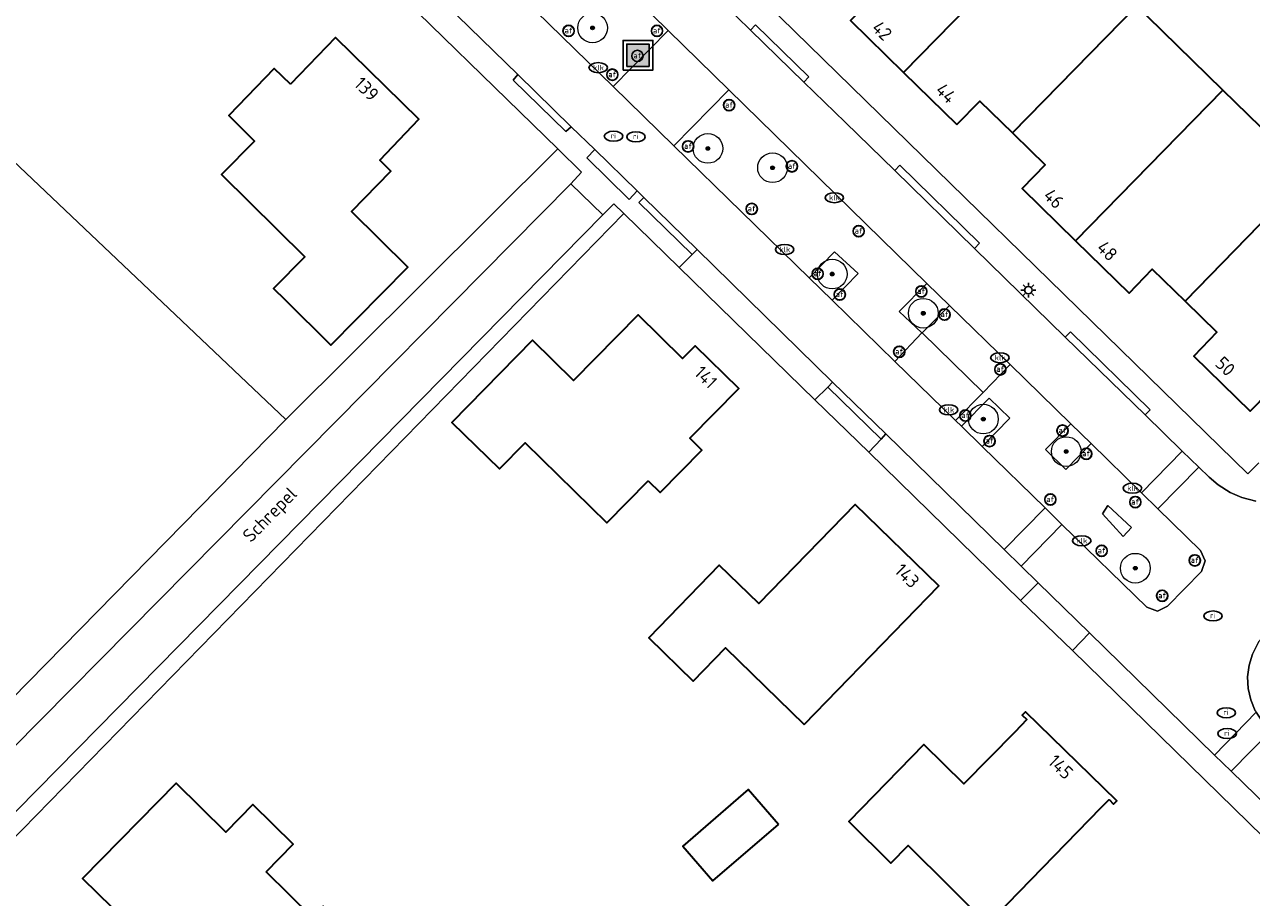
# Model space of a CAD drawing. Header units: metres. Extents: x 103671 to 105190, y 427150 to 429171.
# Tile 185 of 256: x 103957 to 104039, y 428135 to 428194. Entities that reach past the tile are written whole.
import ezdxf
from ezdxf.enums import TextEntityAlignment as Align

# ---------------------------------------------------------------- set-up
doc = ezdxf.new("R2010")
doc.units = ezdxf.units.M
for name, color, linetype, lineweight in [('B-WE-GR-BEPLANTING_CULTUUR_VASTE PLANTENVAK-GV', 253, 'Continuous', 18), ('B-WE-GR-BOOM-S', 253, 'Continuous', 25), ('B-WE-IE-MEUBILAIR-S', 253, 'Continuous', 25), ('B-WE-IE-MEUBILAIR_WEGMEUBILAIR_AFVALBAK-S', 253, 'Continuous', 25), ('B-WE-OG-BEBOUWING-GV', 253, 'Continuous', 35), ('B-WE-OG-BEBOUWING-T18', 7, 'Continuous', 18), ('B-WE-OG-TERREIN_BEGROEID-GV', 253, 'Continuous', 18), ('B-WE-OG-TERREIN_ERF-GV', 253, 'Continuous', 18), ('B-WE-OG-TERREIN_ONBEGROEID_ZAND-GV', 253, 'Continuous', 18), ('B-WE-OG-TOPOGRAFIE-T18', 7, 'Continuous', 18), ('B-WE-VH-GESLOTENVERHARDING-GV', 253, 'Continuous', 18), ('B-WE-VH-OPENVERHARDING-GV', 253, 'Continuous', 18), ('B-WE-VH-OPENVERHARDING_BETONELEMENT-GV', 253, 'Continuous', 18), ('B-WE-VH-OPENVERHARDING_BETONSTRAATSTEEN-GV', 253, 'Continuous', 18)]:
    doc.layers.add(name, color=color, linetype=linetype, lineweight=lineweight)
doc.styles.add('NLCS-ISO', font='NLCS-ISO.ttf')
doc.styles.add('NLCS-ISO-M500-T18', font='NLCS-ISO.ttf', dxfattribs={"height": 0.9})

# ---------------------------------------------------------------- blocks, each defined once
blk = doc.blocks.new('SIE-WEG_AFVALBAK-SO')
h = blk.add_hatch(color=256)
h.dxf.hatch_style = 1
h.paths.add_polyline_path([(-1.5, -1.5), (1.5, -1.5), (1.5, 1.5), (-1.5, 1.5)])
for points in [[(-2, -2), (2, -2), (2, 2), (-2, 2)], [(-1.5, -1.5), (1.5, -1.5), (1.5, 1.5), (-1.5, 1.5)]]:
    blk.add_lwpolyline(points, close=True)
blk = doc.blocks.new('SIE-MEUBILAIR_PAAL_AFSLUITPAAL-SO')
blk.add_circle((0, 0), 0.75)
at = {"style": 'NLCS-ISO'}
blk.add_text('af', height=0.75, dxfattribs=at).set_placement((0, 0.05), align=Align.MIDDLE_CENTER)
blk = doc.blocks.new('SIE-MEUBILAIR_PAAL_LICHTMAST-SO')
for points in [[(-0.62, 0), (-1, 0)], [(-0.71, 0.71), (-0.44, 0.44)], [(0, 1), (0, 0.62)], [(0.44, 0.44), (0.71, 0.71)], [(1, 0), (0.62, 0)], [(-0.71, -0.71), (-0.44, -0.44)], [(0, -0.62), (0, -1)], [(0.44, -0.44), (0.71, -0.71)]]:
    blk.add_lwpolyline(points)
blk.add_circle((0, 0), 0.5)
blk = doc.blocks.new('SIE-MEUBILAIR_PUT_RIOOLPUT-SO')
blk.add_ellipse((0, 0), major_axis=(1.25, 0), ratio=0.54)
at = {"style": 'NLCS-ISO'}
blk.add_text('ri', height=0.75, dxfattribs=at).set_placement((-0.04, 0.07), align=Align.MIDDLE_CENTER)
blk = doc.blocks.new('SIE-MEUBILAIR_PUT_KOLK-SO')
blk.add_ellipse((0, 0), major_axis=(1.25, 0), ratio=0.54)
at = {"style": 'NLCS-ISO'}
blk.add_text('klk', height=0.75, dxfattribs=at).set_placement((0.03, 0), align=Align.MIDDLE_CENTER)
blk = doc.blocks.new('SGR-BOOM_GBKN-SO')
at = {"linetype": 'ByBlock', "lineweight": 18}
h = blk.add_hatch(color=0, dxfattribs=at)
h.dxf.hatch_style = 1
edge = h.paths.add_edge_path()
edge.add_arc((0, 0), 0.25, 0, 360)
at = {"color": 0, "linetype": 'ByBlock', "lineweight": 18}
for radius in [2, 0.25]:
    blk.add_circle((0, 0), radius, dxfattribs=at)
at = {"color": 0, "linetype": 'ByBlock', "lineweight": 18, "style": 'NLCS-ISO'}
blk.add_attdef('SOORT', (2.5, 0), '', height=1.5, dxfattribs=at)

msp = doc.modelspace()

# ---------------------------------------------------------------- linework, layer by layer
at = {"layer": 'B-WE-GR-BEPLANTING_CULTUUR_VASTE PLANTENVAK-GV', "flags": 128}
for points in [[(104009.278, 428176.95), (104010.82, 428175.444), (104012.576, 428177.242), (104010.98, 428178.693)], [(104016.872, 428173.243), (104018.729, 428175.076), (104017.198, 428176.572), (104015.345, 428174.675), (104016.864, 428173.235)], [(104020.916, 428165.587), (104022.773, 428167.489), (104021.378, 428168.857), (104019.518, 428166.952)], [(104026.875, 428167.119), (104025.187, 428165.391), (104026.535, 428164.039), (104028.241, 428165.785)], [(104030.412, 428159.528), (104030.96, 428160.135), (104029.38, 428161.617), (104029.001, 428161.064)]]:
    msp.add_lwpolyline(points, close=True, dxfattribs=at)
at = {"layer": 'B-WE-OG-BEBOUWING-GV', "flags": 128}
for points in [[(104025.526, 428200.909), (104018.667, 428207.616), (104013.274, 428202.101), (104014.187, 428201.208), (104011.223, 428198.177), (104013.606, 428195.847), (104012.057, 428194.262), (104015.625, 428190.773)], [(104019.221, 428187.257), (104020.769, 428188.842), (104022.966, 428186.697), (104031.317, 428195.247), (104030.603, 428195.946), (104025.526, 428200.909), (104015.625, 428190.773)], [(104023.059, 428186.606), (104025.158, 428184.556), (104023.608, 428182.961), (104027.204, 428179.444), (104037.109, 428189.584), (104032.046, 428194.534), (104031.317, 428195.247), (104022.966, 428186.697)], [(103974.385, 428189.986), (103973.307, 428191.029), (103970.242, 428187.865), (103971.979, 428186.148), (103969.757, 428183.899), (103975.363, 428178.359), (103973.25, 428176.237), (103974.004, 428175.487), (103977.098, 428172.406), (103982.292, 428177.662), (103978.489, 428181.42), (103981.146, 428184.13), (103980.4, 428184.861), (103983.017, 428187.617), (103977.419, 428193.121)], [(104042.901, 428183.921), (104042.186, 428184.62), (104037.109, 428189.584), (104027.204, 428179.444), (104030.804, 428175.923), (104032.364, 428177.53), (104034.562, 428175.384)], [(104043.594, 428183.243), (104042.901, 428183.921), (104034.562, 428175.384), (104036.71, 428173.287), (104035.145, 428171.675), (104038.94, 428167.961), (104045.3, 428174.437), (104046.186, 428173.569), (104046.899, 428174.297), (104049.759, 428177.216)], [(103998.453, 428163.291), (103999.266, 428162.493), (104002.069, 428165.351), (104001.256, 428166.149), (104004.541, 428169.499), (104001.607, 428172.376), (104000.767, 428171.519), (103997.777, 428174.451), (103993.442, 428170.03), (103990.674, 428172.745), (103985.249, 428167.214), (103988.445, 428164.08), (103990.176, 428165.845), (103995.672, 428160.455)], [(104008.954, 428146.891), (104018.006, 428156.215), (104012.366, 428161.691), (104005.893, 428155.023), (104003.237, 428157.602), (103998.49, 428152.712), (104001.488, 428149.801), (104003.656, 428152.034)], [(104029.454, 428141.828), (104029.762, 428141.528), (104029.974, 428141.75), (104023.826, 428147.735), (104023.62, 428147.521), (104023.928, 428147.224), (104023.105, 428146.369), (104019.693, 428142.9), (104016.996, 428145.527), (104011.949, 428140.345), (104014.766, 428137.556), (104015.936, 428138.738), (104021.484, 428133.25), (104021.597, 428133.138), (104022.016, 428133.561), (104021.703, 428133.866), (104021.833, 428134), (104028.926, 428141.286)], [(103972.756, 428136.975), (103974.575, 428138.827), (103971.864, 428141.49), (103970.045, 428139.638), (103966.698, 428142.925), (103960.411, 428136.523), (103964.33, 428132.674), (103964.68, 428133.03), (103966.291, 428131.448), (103965.941, 428131.092), (103970.086, 428127.02), (103970.81, 428127.757), (103973.163, 428125.447), (103979.444, 428131.842), (103976.582, 428134.653), (103975.864, 428133.922)], [(104007.214, 428140.155), (104005.188, 428142.504), (104000.779, 428138.701), (104002.805, 428136.352)]]:
    msp.add_lwpolyline(points, close=True, dxfattribs=at)
at = {"layer": 'B-WE-OG-TERREIN_BEGROEID-GV', "flags": 128}
for points in [[(103996.102, 428189.82), (103999.806, 428193.592), (103990.286, 428202.932), (103989.58, 428203.176), (103988.89, 428202.847), (103986.596, 428200.579), (103986.282, 428199.862), (103986.592, 428199.099)], [(104003.874, 428189.589), (104000.186, 428185.828), (104009.278, 428176.95), (104010.98, 428178.693), (104012.576, 428177.242), (104010.82, 428175.444), (104015.048, 428171.316), (104016.864, 428173.235), (104015.345, 428174.675), (104017.198, 428176.572)], [(103950.824, 428134.163), (103996.813, 428181.277), (103996.141, 428181.933), (103995.415, 428181.188), (103951.909, 428136.97), (103950.768, 428135.801), (103944.508, 428129.475), (103945.55, 428129.561), (103945.941, 428130.505), (103946.699, 428131.529), (103947.835, 428132.383), (103949.39, 428132.961)], [(104010.861, 428169.929), (104001.743, 428178.852), (104001.409, 428178.511), (104000.529, 428177.65), (104009.672, 428168.727), (104010.528, 428169.578)], [(104032.741, 428161.388), (104031.629, 428162.475), (104028.241, 428165.785), (104026.535, 428164.039), (104025.187, 428165.391), (104026.875, 428167.119), (104022.792, 428171.108), (104020.996, 428169.22), (104019.127, 428167.333), (104019.518, 428166.952), (104021.378, 428168.857), (104022.773, 428167.489), (104020.916, 428165.587), (104025.145, 428161.456), (104026.275, 428160.353), (104031.989, 428154.774), (104032.715, 428154.512), (104033.388, 428154.836), (104035.663, 428157.182), (104035.92, 428157.892), (104035.61, 428158.586)], [(104024.686, 428156.428), (104023.54, 428157.549), (104022.396, 428158.67), (104014.448, 428166.442), (104014.121, 428166.088), (104013.285, 428165.201), (104023.497, 428155.235)], [(104030.412, 428159.528), (104029.001, 428161.064), (104029.38, 428161.617), (104030.96, 428160.135)], [(104041.012, 428140.482), (104037.676, 428143.736), (104036.547, 428144.828), (104028.138, 428153.052), (104026.999, 428151.852), (104039.83, 428139.325), (104040.664, 428140.144)], [(104046.071, 428144.704), (104041.769, 428148.911), (104043.594, 428150.763), (104042.849, 428151.495), (104041.364, 428152.964), (104040.665, 428153.241), (104039.944, 428152.949), (104039.513, 428152.455), (104039.106, 428151.619), (104038.874, 428150.887), (104038.771, 428150.093), (104038.804, 428149.305), (104038.991, 428148.552), (104039.284, 428147.813), (104039.346, 428147.722), (104039.713, 428147.178), (104040.373, 428146.512), (104040.412, 428146.472), (104050.19, 428136.934), (104052.069, 428138.859), (104047.918, 428142.905)]]:
    msp.add_lwpolyline(points, close=True, dxfattribs=at)
at = {"layer": 'B-WE-OG-TERREIN_ERF-GV', "flags": 128}
for points in [[(103925.979, 428213.066), (103974.084, 428167.418), (103992.373, 428185.624), (103979.572, 428198.125), (103973.304, 428204.327), (103958.282, 428218.859), (103961.578, 428222.183), (103972.498, 428211.54), (103979.186, 428205.154), (104015.449, 428242.048), (103997.848, 428259.213), (103972.669, 428233.562), (103971.609, 428234.582), (104001.506, 428265.329), (103986.591, 428279.825), (103978.851, 428285.506), (103978.137, 428286.21), (103977.784, 428286.636), (103977.534, 428287.241), (103977.357, 428287.813), (103977.264, 428288.433), (103977.315, 428289.029)], [(104068.695, 428261.01), (104007.763, 428198.716), (104005.443, 428196.344), (104038.793, 428163.746), (104039.518, 428164.49)], [(103946.396, 428139.177), (103974.084, 428167.418), (103925.979, 428213.066)], [(104045.3, 428174.437), (104038.94, 428167.961), (104035.145, 428171.675), (104036.71, 428173.287), (104034.562, 428175.384), (104032.364, 428177.53), (104030.804, 428175.923), (104027.204, 428179.444), (104023.608, 428182.961), (104025.158, 428184.556), (104023.059, 428186.606), (104022.966, 428186.697), (104020.769, 428188.842), (104019.221, 428187.257), (104015.625, 428190.773), (104012.057, 428194.262)], [(104032.046, 428194.534), (104037.109, 428189.584), (104042.186, 428184.62)], [(104039.83, 428139.325), (104026.999, 428151.852), (104023.497, 428155.235), (104013.285, 428165.201), (104009.672, 428168.727), (104000.529, 428177.65), (103996.813, 428181.277), (103950.824, 428134.163)]]:
    msp.add_lwpolyline(points, dxfattribs=at)
for points in [[(103973.307, 428191.029), (103974.385, 428189.986), (103977.419, 428193.121), (103983.017, 428187.617), (103980.4, 428184.861), (103981.146, 428184.13), (103978.489, 428181.42), (103982.292, 428177.662), (103977.098, 428172.406), (103974.004, 428175.487), (103973.25, 428176.237), (103975.363, 428178.359), (103969.757, 428183.899), (103971.979, 428186.148), (103970.242, 428187.865)], [(103999.266, 428162.493), (103998.453, 428163.291), (103995.672, 428160.455), (103990.176, 428165.845), (103988.445, 428164.08), (103985.249, 428167.214), (103990.674, 428172.745), (103993.442, 428170.03), (103997.777, 428174.451), (104000.767, 428171.519), (104001.607, 428172.376), (104004.541, 428169.499), (104001.256, 428166.149), (104002.069, 428165.351)], [(104018.006, 428156.215), (104008.954, 428146.891), (104003.656, 428152.034), (104001.488, 428149.801), (103998.49, 428152.712), (104003.237, 428157.602), (104005.893, 428155.023), (104012.366, 428161.691)], [(104029.762, 428141.528), (104029.454, 428141.828), (104028.926, 428141.286), (104021.833, 428134), (104021.703, 428133.866), (104022.016, 428133.561), (104021.597, 428133.138), (104021.484, 428133.25), (104015.936, 428138.738), (104014.766, 428137.556), (104011.949, 428140.345), (104016.996, 428145.527), (104019.693, 428142.9), (104023.105, 428146.369), (104023.928, 428147.224), (104023.62, 428147.521), (104023.826, 428147.735), (104029.974, 428141.75)], [(103974.575, 428138.827), (103972.756, 428136.975), (103975.864, 428133.922), (103976.582, 428134.653), (103979.444, 428131.842), (103973.163, 428125.447), (103970.81, 428127.757), (103970.086, 428127.02), (103965.941, 428131.092), (103966.291, 428131.448), (103964.68, 428133.03), (103964.33, 428132.674), (103960.411, 428136.523), (103966.698, 428142.925), (103970.045, 428139.638), (103971.864, 428141.49)], [(104005.188, 428142.504), (104007.214, 428140.155), (104002.805, 428136.352), (104000.779, 428138.701)]]:
    msp.add_lwpolyline(points, close=True, dxfattribs=at)
at = {"layer": 'B-WE-OG-TERREIN_ONBEGROEID_ZAND-GV', "flags": 128}
msp.add_lwpolyline([(103974.084, 428167.418), (103946.396, 428139.177), (103945.146, 428138.023), (103944.668, 428137.475), (103942.615, 428140.774), (103941.93, 428139.286), (103940.825, 428138.316), (103939.29, 428137.975), (103937.3, 428137.599), (103940.114, 428134.345), (103942.318, 428131.796), (103948.516, 428138.009), (103949.697, 428139.216), (103993.26, 428183.28), (103993.979, 428184.056), (103992.373, 428185.624)], close=True, dxfattribs=at)
at = {"layer": 'B-WE-VH-GESLOTENVERHARDING-GV', "flags": 128}
msp.add_lwpolyline([(103995.415, 428181.188), (103993.26, 428183.28), (103949.697, 428139.216), (103951.909, 428136.97)], close=True, dxfattribs=at)
at = {"layer": 'B-WE-VH-OPENVERHARDING-GV', "flags": 128}
for points in [[(103996.154, 428202.621), (104005.342, 428193.615), (104005.674, 428193.972), (104009.258, 428190.467), (104008.932, 428190.121), (104011.713, 428187.412), (104015.041, 428184.17), (104015.386, 428184.522), (104020.747, 428179.278), (104020.404, 428178.924), (104026.507, 428172.962), (104026.853, 428173.31), (104032.227, 428168.067), (104031.886, 428167.725), (104034.377, 428165.288), (104035.494, 428164.206), (104036.181, 428163.521), (104036.796, 428163.004), (104037.588, 428162.503), (104038.388, 428162.15), (104039.332, 428161.906)], [(104039.518, 428164.49), (104038.793, 428163.746), (104005.443, 428196.344)]]:
    msp.add_lwpolyline(points, dxfattribs=at)
for points in [[(103993.26, 428183.28), (103995.415, 428181.188), (103996.141, 428181.933), (103996.813, 428181.277), (104000.529, 428177.65), (104001.409, 428178.511), (103997.825, 428182.004), (103998.163, 428182.361), (103997.722, 428182.792), (103997.172, 428182.216), (103994.324, 428185.012), (103994.864, 428185.574), (103993.272, 428187.11), (103992.92, 428186.788), (103989.363, 428190.252), (103989.695, 428190.629), (103980.733, 428199.353), (103979.572, 428198.125), (103992.373, 428185.624), (103993.979, 428184.056)], [(103999.806, 428193.592), (103996.102, 428189.82), (104000.186, 428185.828), (104003.874, 428189.589)], [(104005.342, 428193.615), (104008.932, 428190.121), (104009.258, 428190.467), (104005.674, 428193.972)], [(104020.404, 428178.924), (104020.747, 428179.278), (104015.386, 428184.522), (104015.041, 428184.17)], [(104016.872, 428173.243), (104020.996, 428169.22), (104022.792, 428171.108), (104018.742, 428175.064), (104018.729, 428175.076)], [(104016.864, 428173.235), (104015.048, 428171.316), (104019.127, 428167.333), (104020.996, 428169.22), (104016.872, 428173.243)], [(104026.507, 428172.962), (104031.886, 428167.725), (104032.227, 428168.067), (104026.853, 428173.31)], [(104014.121, 428166.088), (104010.528, 428169.578), (104009.672, 428168.727), (104013.285, 428165.201)], [(104035.494, 428164.206), (104034.377, 428165.288), (104031.629, 428162.475), (104032.741, 428161.388)]]:
    msp.add_lwpolyline(points, close=True, dxfattribs=at)
at = {"layer": 'B-WE-VH-OPENVERHARDING_BETONELEMENT-GV', "flags": 128}
for points in [[(103993.272, 428187.11), (103989.695, 428190.629), (103989.363, 428190.252), (103992.92, 428186.788)], [(103994.864, 428185.574), (103994.324, 428185.012), (103997.172, 428182.216), (103997.722, 428182.792)], [(103998.163, 428182.361), (103997.825, 428182.004), (104001.409, 428178.511), (104001.743, 428178.852)], [(104010.528, 428169.578), (104014.121, 428166.088), (104014.448, 428166.442), (104010.861, 428169.929)]]:
    msp.add_lwpolyline(points, close=True, dxfattribs=at)
at = {"layer": 'B-WE-VH-OPENVERHARDING_BETONSTRAATSTEEN-GV', "flags": 128}
for points in [[(103990.286, 428202.932), (103999.806, 428193.592), (104003.874, 428189.589), (104017.198, 428176.572), (104018.729, 428175.076), (104018.742, 428175.064), (104022.792, 428171.108), (104026.875, 428167.119), (104028.241, 428165.785), (104031.629, 428162.475), (104034.377, 428165.288), (104031.886, 428167.725), (104026.507, 428172.962), (104020.404, 428178.924), (104015.041, 428184.17), (104011.713, 428187.412), (104008.932, 428190.121), (104005.342, 428193.615), (103996.154, 428202.621)], [(103980.733, 428199.353), (103989.695, 428190.629), (103993.272, 428187.11), (103994.864, 428185.574), (103997.722, 428182.792), (103998.163, 428182.361), (104001.743, 428178.852), (104010.861, 428169.929), (104014.448, 428166.442), (104022.396, 428158.67), (104025.145, 428161.456), (104020.916, 428165.587), (104019.518, 428166.952), (104019.127, 428167.333), (104015.048, 428171.316), (104010.82, 428175.444), (104009.278, 428176.95), (104000.186, 428185.828), (103996.102, 428189.82), (103986.592, 428199.099)], [(104039.332, 428161.906), (104038.388, 428162.15), (104037.588, 428162.503), (104036.796, 428163.004), (104036.181, 428163.521), (104035.494, 428164.206), (104032.741, 428161.388), (104035.61, 428158.586), (104035.92, 428157.892), (104035.663, 428157.182), (104033.388, 428154.836), (104032.715, 428154.512), (104031.989, 428154.774), (104026.275, 428160.353), (104023.54, 428157.549), (104024.686, 428156.428), (104028.138, 428153.052), (104036.547, 428144.828), (104039.346, 428147.722)], [(104039.284, 428147.813), (104038.991, 428148.552), (104038.804, 428149.305), (104038.771, 428150.093), (104038.874, 428150.887), (104039.106, 428151.619)]]:
    msp.add_lwpolyline(points, dxfattribs=at)
for points in [[(104026.275, 428160.353), (104025.145, 428161.456), (104022.396, 428158.67), (104023.54, 428157.549)], [(104028.138, 428153.052), (104024.686, 428156.428), (104023.497, 428155.235), (104026.999, 428151.852)], [(104036.547, 428144.828), (104037.676, 428143.736), (104040.373, 428146.512), (104039.713, 428147.178), (104039.346, 428147.722)], [(104051.573, 428135.585), (104050.19, 428136.934), (104040.412, 428146.472), (104040.373, 428146.512), (104037.676, 428143.736), (104041.012, 428140.482), (104044.586, 428136.996), (104053.911, 428127.863), (104057.49, 428124.369), (104066.823, 428115.23), (104070.403, 428111.747), (104070.739, 428111.41), (104073.452, 428114.243), (104062.141, 428125.277), (104060.56, 428126.818)]]:
    msp.add_lwpolyline(points, close=True, dxfattribs=at)

# ---------------------------------------------------------------- block references
at = {"layer": 'B-WE-GR-BOOM-S', "xscale": 0.5, "yscale": 0.5, "zscale": 0.5}
for p in [(103994.714, 428193.763), (104002.471, 428185.654), (104006.82, 428184.356), (104010.835, 428177.201), (104016.959, 428174.558), (104020.997, 428167.44), (104026.574, 428165.25), (104031.22, 428157.401)]:
    msp.add_blockref('SGR-BOOM_GBKN-SO', p, dxfattribs=at)
at = {"layer": 'B-WE-IE-MEUBILAIR-S', "xscale": 0.5, "yscale": 0.5, "zscale": 0.5}
for name, p in [('SIE-MEUBILAIR_PAAL_AFSLUITPAAL-SO', (103993.098, 428193.574)), ('SIE-MEUBILAIR_PAAL_AFSLUITPAAL-SO', (103993.102, 428193.556)), ('SIE-MEUBILAIR_PAAL_AFSLUITPAAL-SO', (103999.046, 428193.574)), ('SIE-MEUBILAIR_PAAL_AFSLUITPAAL-SO', (103999.05, 428193.556)), ('SIE-MEUBILAIR_PAAL_AFSLUITPAAL-SO', (103997.732, 428191.883)), ('SIE-MEUBILAIR_PUT_KOLK-SO', (103995.097, 428191.09)), ('SIE-MEUBILAIR_PAAL_AFSLUITPAAL-SO', (103996.042, 428190.626)), ('SIE-MEUBILAIR_PAAL_AFSLUITPAAL-SO', (103996.046, 428190.608)), ('SIE-MEUBILAIR_PAAL_AFSLUITPAAL-SO', (104003.897, 428188.574)), ('SIE-MEUBILAIR_PAAL_AFSLUITPAAL-SO', (104003.901, 428188.556)), ('SIE-MEUBILAIR_PUT_RIOOLPUT-SO', (103996.128, 428186.476)), ('SIE-MEUBILAIR_PUT_RIOOLPUT-SO', (103997.634, 428186.436)), ('SIE-MEUBILAIR_PAAL_AFSLUITPAAL-SO', (104001.137, 428185.8)), ('SIE-MEUBILAIR_PAAL_AFSLUITPAAL-SO', (104001.141, 428185.782)), ('SIE-MEUBILAIR_PAAL_AFSLUITPAAL-SO', (104008.117, 428184.46)), ('SIE-MEUBILAIR_PAAL_AFSLUITPAAL-SO', (104008.121, 428184.442)), ('SIE-MEUBILAIR_PUT_KOLK-SO', (104010.975, 428182.339)), ('SIE-MEUBILAIR_PAAL_AFSLUITPAAL-SO', (104005.417, 428181.59)), ('SIE-MEUBILAIR_PAAL_AFSLUITPAAL-SO', (104005.421, 428181.572)), ('SIE-MEUBILAIR_PAAL_AFSLUITPAAL-SO', (104012.61, 428180.095)), ('SIE-MEUBILAIR_PAAL_AFSLUITPAAL-SO', (104012.614, 428180.077)), ('SIE-MEUBILAIR_PUT_KOLK-SO', (104007.633, 428178.854)), ('SIE-MEUBILAIR_PAAL_AFSLUITPAAL-SO', (104009.851, 428177.228)), ('SIE-MEUBILAIR_PAAL_AFSLUITPAAL-SO', (104009.855, 428177.21)), ('SIE-MEUBILAIR_PAAL_AFSLUITPAAL-SO', (104011.338, 428175.83)), ('SIE-MEUBILAIR_PAAL_AFSLUITPAAL-SO', (104011.342, 428175.812)), ('SIE-MEUBILAIR_PAAL_AFSLUITPAAL-SO', (104016.822, 428176.038)), ('SIE-MEUBILAIR_PAAL_AFSLUITPAAL-SO', (104016.826, 428176.02)), ('SIE-MEUBILAIR_PAAL_LICHTMAST-SO', (104024.029, 428176.118)), ('SIE-MEUBILAIR_PAAL_AFSLUITPAAL-SO', (104018.384, 428174.48)), ('SIE-MEUBILAIR_PAAL_AFSLUITPAAL-SO', (104018.388, 428174.462)), ('SIE-MEUBILAIR_PAAL_AFSLUITPAAL-SO', (104015.34, 428171.976)), ('SIE-MEUBILAIR_PAAL_AFSLUITPAAL-SO', (104015.344, 428171.958)), ('SIE-MEUBILAIR_PUT_KOLK-SO', (104022.113, 428171.57)), ('SIE-MEUBILAIR_PAAL_AFSLUITPAAL-SO', (104022.137, 428170.793)), ('SIE-MEUBILAIR_PAAL_AFSLUITPAAL-SO', (104022.141, 428170.775)), ('SIE-MEUBILAIR_PUT_KOLK-SO', (104018.666, 428168.058)), ('SIE-MEUBILAIR_PAAL_AFSLUITPAAL-SO', (104019.787, 428167.683)), ('SIE-MEUBILAIR_PAAL_AFSLUITPAAL-SO', (104019.791, 428167.665)), ('SIE-MEUBILAIR_PAAL_AFSLUITPAAL-SO', (104026.321, 428166.669)), ('SIE-MEUBILAIR_PAAL_AFSLUITPAAL-SO', (104026.325, 428166.651)), ('SIE-MEUBILAIR_PAAL_AFSLUITPAAL-SO', (104021.413, 428165.968)), ('SIE-MEUBILAIR_PAAL_AFSLUITPAAL-SO', (104021.417, 428165.95)), ('SIE-MEUBILAIR_PAAL_AFSLUITPAAL-SO', (104027.914, 428165.114)), ('SIE-MEUBILAIR_PAAL_AFSLUITPAAL-SO', (104027.918, 428165.096)), ('SIE-MEUBILAIR_PUT_KOLK-SO', (104031.025, 428162.784)), ('SIE-MEUBILAIR_PAAL_AFSLUITPAAL-SO', (104025.504, 428162.035)), ('SIE-MEUBILAIR_PAAL_AFSLUITPAAL-SO', (104025.508, 428162.017)), ('SIE-MEUBILAIR_PAAL_AFSLUITPAAL-SO', (104031.216, 428161.862)), ('SIE-MEUBILAIR_PAAL_AFSLUITPAAL-SO', (104031.22, 428161.844)), ('SIE-MEUBILAIR_PUT_KOLK-SO', (104027.617, 428159.252)), ('SIE-MEUBILAIR_PAAL_AFSLUITPAAL-SO', (104028.955, 428158.582)), ('SIE-MEUBILAIR_PAAL_AFSLUITPAAL-SO', (104028.959, 428158.564)), ('SIE-MEUBILAIR_PAAL_AFSLUITPAAL-SO', (104035.22, 428157.937)), ('SIE-MEUBILAIR_PAAL_AFSLUITPAAL-SO', (104035.224, 428157.919)), ('SIE-MEUBILAIR_PAAL_AFSLUITPAAL-SO', (104033.025, 428155.556)), ('SIE-MEUBILAIR_PAAL_AFSLUITPAAL-SO', (104033.029, 428155.538)), ('SIE-MEUBILAIR_PUT_RIOOLPUT-SO', (104036.446, 428154.186)), ('SIE-MEUBILAIR_PUT_RIOOLPUT-SO', (104037.34, 428147.675)), ('SIE-MEUBILAIR_PUT_RIOOLPUT-SO', (104037.396, 428146.272))]:
    msp.add_blockref(name, p, dxfattribs=at)
at = {"layer": 'B-WE-IE-MEUBILAIR_WEGMEUBILAIR_AFVALBAK-S', "xscale": 0.5, "yscale": 0.5, "zscale": 0.5}
msp.add_blockref('SIE-WEG_AFVALBAK-SO', (103997.768, 428191.926), dxfattribs=at)

# ---------------------------------------------------------------- texts
at = {"layer": 'B-WE-OG-BEBOUWING-T18', "style": 'NLCS-ISO-M500-T18'}
for s, rotation, p in [('42', 315.6, (104014.186, 428193.579)), ('139', 315.5, (103979.517, 428189.656)), ('44', 315.6, (104018.49, 428189.37)), ('46', 315.6, (104025.737, 428182.277)), ('48', 315.6, (104029.333, 428178.76)), ('50', 315.6, (104037.274, 428170.991)), ('141', 315.6, (104002.335, 428170.262)), ('143', 315.8, (104015.874, 428156.891)), ('145', 315.8, (104026.202, 428144.026))]:
    msp.add_text(s, height=0.9, rotation=rotation, dxfattribs=at).set_placement(p, align=Align.MIDDLE)
at = {"layer": 'B-WE-OG-TOPOGRAFIE-T18', "style": 'NLCS-ISO-M500-T18'}
msp.add_text('Schrepel', height=0.9, rotation=45.7, dxfattribs=at).set_placement((103973.094, 428160.919), align=Align.MIDDLE)

doc.saveas('drawing.dxf')
